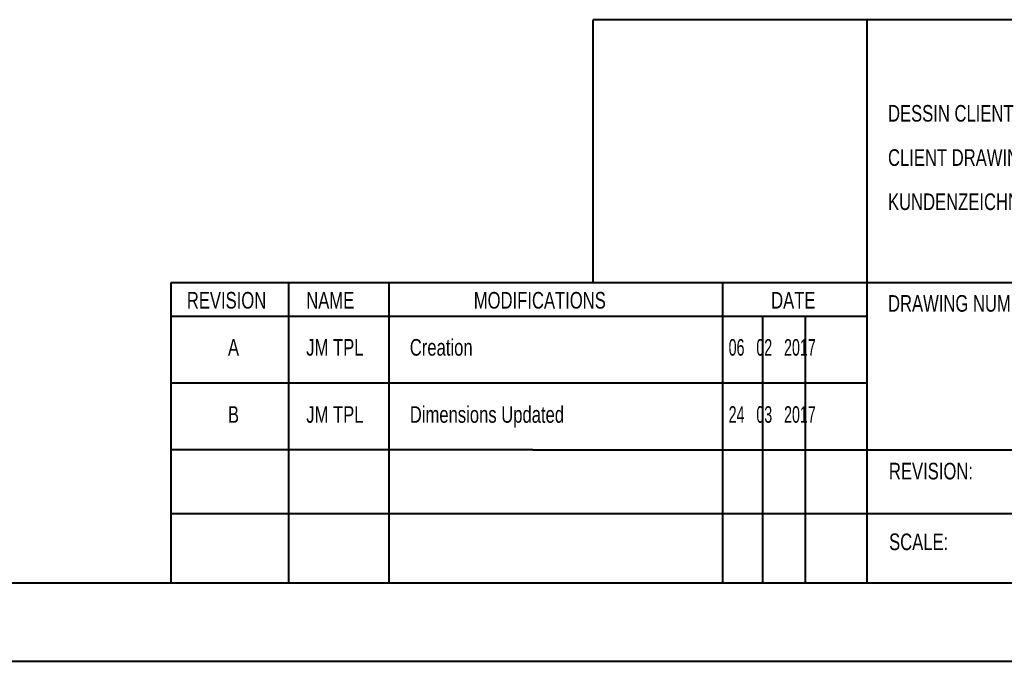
# Model space of a CAD drawing. Header units: millimetres. Extents: x 0 to 420, y 0 to 297.
# Tile 29 of 65: x 212 to 338, y 0 to 82. Entities that reach past the tile are written whole.
import ezdxf

# ---------------------------------------------------------------- set-up
doc = ezdxf.new("R2010")
doc.units = ezdxf.units.MM
doc.styles.add('SLDTEXTSTYLE0', font='TXT', dxfattribs={"width": 0.75})
doc.styles.add('SLDTEXTSTYLE2', font='TXT', dxfattribs={"width": 0.642857})

# ---------------------------------------------------------------- blocks, each defined once
blk = doc.blocks.new('SW_NOTE_1')
at = {"color": 0, "linetype": 'Continuous', "lineweight": 0, "char_height": 2.1167, "attachment_point": 1, "style": 'SLDTEXTSTYLE0'}
for s, insert in [('DESSIN CLIENT', (0, 2.73)), ('CLIENT DRAWING', (0, -2.92)), ('KUNDENZEICHNUNG', (0, -8.56))]:
    blk.add_mtext(s, dxfattribs=dict(at, insert=insert))

msp = doc.modelspace()

# ---------------------------------------------------------------- linework, layer by layer
at = {"color": 7, "linetype": 'Continuous', "lineweight": 40}
for p, q in [((410.07884357, 82.12533972), (285.17810608, 82.12533972)), ((285.17810608, 48.51380397), (285.17810608, 82.12533972)), ((320.13882313, 82.12533972), (320.13882313, 10.21478016)), ((410.07884357, 48.51380397), (231.21888987, 48.51380397)), ((231.21888987, 48.51380397), (231.21888987, 10.21478016)), ((246.27050125, 48.51380397), (246.27050125, 10.21478016)), ((259.04765613, 48.51380397), (259.04765613, 10.21478016)), ((301.67592443, 48.51380397), (301.67592443, 10.21478016)), ((320.13882313, 44.214896), (231.21888987, 44.21478016)), ((306.85713062, 10.21478016), (306.85713062, 44.21487869)), ((312.24838572, 44.21488572), (312.24838572, 10.21478016)), ((320.13882313, 35.71478016), (231.21888987, 35.71478016)), ((277.47884357, 27.21478016), (231.21888987, 27.21478016)), ((277.47884357, 27.21478016), (410.07884357, 27.21478016)), ((410.07884357, 19.03869425), (231.21888987, 19.03869425)), ((9.54138493, 10.21478016), (410.07884357, 10.21478016)), ((0.07884357, 0.21478016), (420.07884357, 0.21478016))]:
    msp.add_line(p, q, dxfattribs=at)

# ---------------------------------------------------------------- block references
at = {"color": 7, "linetype": 'Continuous', "lineweight": 0}
msp.add_blockref('SW_NOTE_1', (322.8350305, 68.50333696), dxfattribs=at)

# ---------------------------------------------------------------- texts
at = {"color": 7, "linetype": 'Continuous', "lineweight": 0, "attachment_point": 1}
for s, insert, char_height, style in [('REVISION', (233.25959842, 47.3648876), 2.116666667, 'SLDTEXTSTYLE0'), ('NAME', (248.51710075, 47.3648876), 2.116666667, 'SLDTEXTSTYLE0'), ('MODIFICATIONS', (269.92130509, 47.3648876), 2.1166666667, 'SLDTEXTSTYLE0'), ('DATE', (307.90495934, 47.3648876), 2.116666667, 'SLDTEXTSTYLE0'), ('DRAWING NUMBER:', (322.8350305, 46.96581736), 2.1166666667, 'SLDTEXTSTYLE0'), ('A', (238.51549723, 41.35235219), 2.11666667, 'SLDTEXTSTYLE0'), ('JM TPL', (248.51710075, 41.35235219), 2.116666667, 'SLDTEXTSTYLE0'), ('Creation', (261.74666224, 41.35235219), 2.116666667, 'SLDTEXTSTYLE0'), ('06   02   2017', (302.47668387, 41.35235219), 2.1166666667, 'SLDTEXTSTYLE2'), ('B', (238.51549723, 32.78427432), 2.11666667, 'SLDTEXTSTYLE0'), ('JM TPL', (248.51710075, 32.78427432), 2.116666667, 'SLDTEXTSTYLE0'), ('Dimensions Updated', (261.74666224, 32.78427432), 2.1166666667, 'SLDTEXTSTYLE0'), ('24   03   2017', (302.47668387, 32.78427432), 2.1166666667, 'SLDTEXTSTYLE2'), ('REVISION:', (322.95280968, 25.5561209), 2.116666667, 'SLDTEXTSTYLE0'), ('SCALE:', (322.97730812, 16.52544068), 2.116666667, 'SLDTEXTSTYLE0')]:
    msp.add_mtext(s, dxfattribs=dict(at, insert=insert, char_height=char_height, style=style))

doc.saveas('drawing.dxf')
